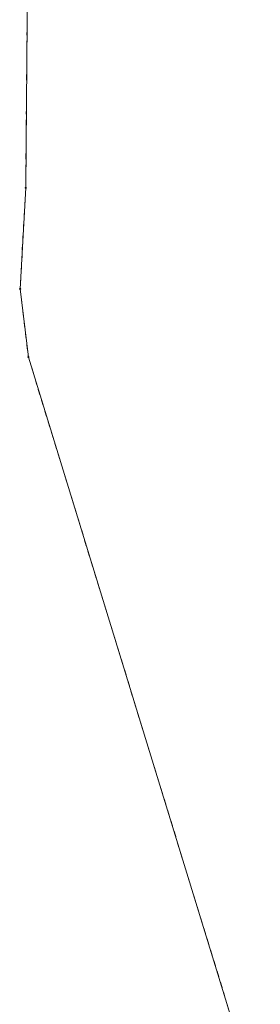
# Model space of a CAD drawing. Extents: x 6456700 to 6518119, y 5963420 to 5980059.
# Tile 224 of 256: x 6512322 to 6512343, y 5966836 to 5966923. Entities that reach past the tile are written whole.
import ezdxf

# ---------------------------------------------------------------- set-up
doc = ezdxf.new("R2010")
doc.units = 0
doc.header["$MEASUREMENT"] = 0
doc.linetypes.add('L_0_03', pattern=[1, 0.5, -0.5])
doc.layers.get('0').update_dxf_attribs({"color": 2, "linetype": 'CONTINUOUS', "lineweight": 5})
for name, color, linetype, lineweight in [('203_punkt_graniczny', 7, 'CONTINUOUS', 18), ('218_kontur_uzytku_gruntowego', 96, 'L_0_03', 18), ('219_dzialka_ewidencyjna', 7, 'CONTINUOUS', 18)]:
    doc.layers.add(name, color=color, linetype=linetype, lineweight=lineweight)

# ---------------------------------------------------------------- blocks, each defined once
blk = doc.blocks.new('mdcp_nowa')
at = {"layer": '203_punkt_graniczny', "linetype": 'Continuous', "lineweight": 18}
for points in [[(6495053.57, 5983358.915, 1), (6495053.57, 5983359.005, 1)], [(6495053.08, 5983349.955, 1), (6495053.08, 5983350.045, 1)], [(6495053.81, 5983343.895, 1), (6495053.81, 5983343.985, 1)]]:
    blk.add_hatch(color=18, dxfattribs=at).paths.add_polyline_path(points)
at = {"layer": '203_punkt_graniczny', "color": 7, "linetype": 'Continuous', "lineweight": 18}
for centre in [(6495053.57, 5983358.96), (6495053.08, 5983350), (6495053.81, 5983343.94)]:
    blk.add_circle(centre, 0.045, dxfattribs=at)
at = {"layer": '203_punkt_graniczny'}
for p in [(6495053.57, 5983358.96), (6495053.08, 5983350), (6495053.81, 5983343.94)]:
    blk.add_point(p, dxfattribs=at)
at = {"layer": '218_kontur_uzytku_gruntowego', "lineweight": 18, "flags": 128}
for points in [[(6495054.06, 5983418), (6495053.57, 5983358.96)], [(6495053.57, 5983358.96), (6495053.08, 5983350)], [(6495053.08, 5983350), (6495053.81, 5983343.94)], [(6495053.81, 5983343.94), (6495074.41, 5983276.96)]]:
    blk.add_lwpolyline(points, dxfattribs=at)
at = {"layer": '218_kontur_uzytku_gruntowego'}
for p in [(6495053.57, 5983358.96), (6495053.57, 5983358.96), (6495053.57, 5983358.96), (6495053.57, 5983358.96), (6495053.08, 5983350), (6495053.08, 5983350), (6495053.08, 5983350), (6495053.08, 5983350), (6495053.81, 5983343.94), (6495053.81, 5983343.94), (6495053.81, 5983343.94), (6495053.81, 5983343.94)]:
    blk.add_point(p, dxfattribs=at)
at = {"layer": '219_dzialka_ewidencyjna', "color": 3, "linetype": 'Continuous', "lineweight": 18, "flags": 128}
for points in [[(6495054.06, 5983418), (6495053.57, 5983358.96)], [(6495053.57, 5983358.96), (6495053.08, 5983350)], [(6495053.81, 5983343.94), (6495053.08, 5983350)], [(6495053.81, 5983343.94), (6495074.41, 5983276.96)]]:
    blk.add_lwpolyline(points, dxfattribs=at)
at = {"layer": '219_dzialka_ewidencyjna', "color": 3}
for p in [(6495053.57, 5983358.96), (6495053.57, 5983358.96), (6495053.08, 5983350), (6495053.08, 5983350), (6495053.81, 5983343.94), (6495053.81, 5983343.94)]:
    blk.add_point(p, dxfattribs=at)

msp = doc.modelspace()

# ---------------------------------------------------------------- block references
at = {"linetype": 'ByBlock'}
msp.add_blockref('mdcp_nowa', (17268.786, -16450.998), dxfattribs=at)

doc.saveas('drawing.dxf')
